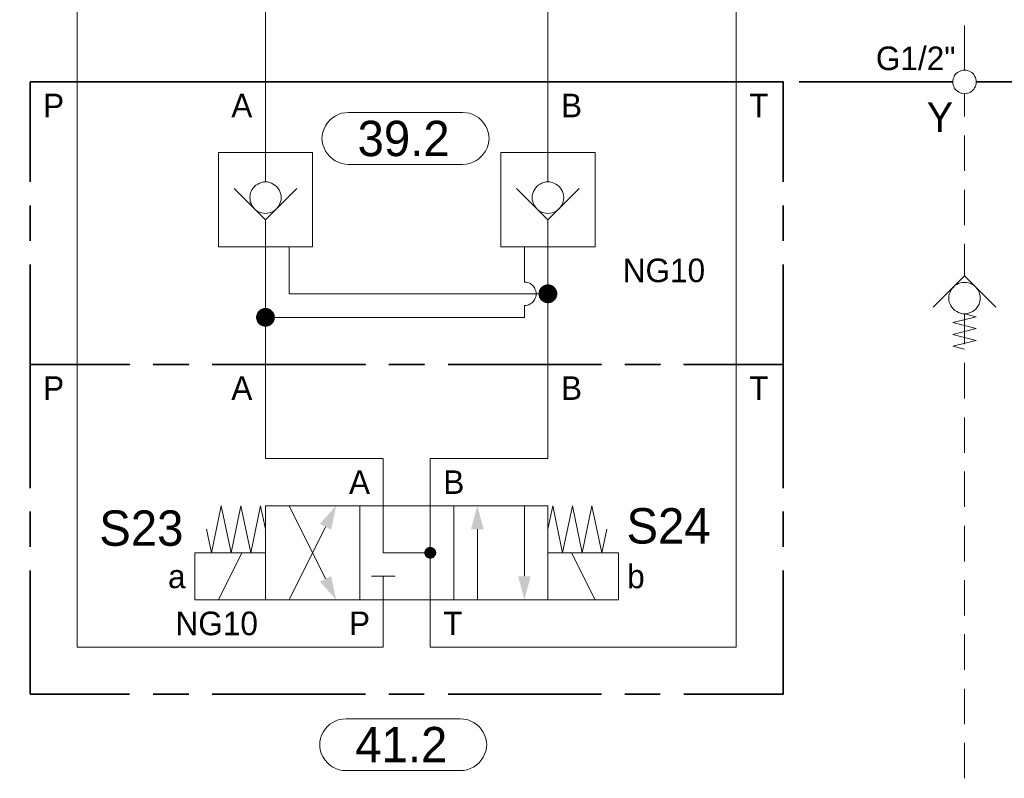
# Model space of a CAD drawing. Header units: millimetres. Extents: x 0 to 203, y 0 to 47.
# Tile 66 of 196: x 12.16 to 15.45, y 29.22 to 31.75. Entities that reach past the tile are written whole.
import ezdxf

# ---------------------------------------------------------------- set-up
doc = ezdxf.new("R2010")
doc.units = ezdxf.units.MM
for name, color, linetype in [('PDF_Geomertry', 7, 'Continuous'), ('PDF_Solid Fills', 7, 'Continuous'), ('PDF_Text', 7, 'Continuous')]:
    doc.layers.add(name, color=color, linetype=linetype)
doc.styles.add('PDF Arial', font='txt')

msp = doc.modelspace()

# ---------------------------------------------------------------- hatches: boundary and pattern name
at = {"layer": 'PDF_Solid Fills', "transparency": 33554559}
for points in [[(13.9243, 30.8346), (13.8932, 30.8388), (13.8946, 30.8424)], [(13.9243, 30.8346), (13.8932, 30.8346), (13.8932, 30.8388)], [(13.9243, 30.8346), (13.8946, 30.8424), (13.8951, 30.8465)], [(13.9243, 30.8346), (13.8951, 30.8465), (13.8974, 30.8499)], [(13.9243, 30.8346), (13.8974, 30.8499), (13.8993, 30.8535)], [(13.9243, 30.8346), (13.8993, 30.8535), (13.9021, 30.8568)], [(13.9243, 30.8346), (13.9021, 30.8568), (13.9057, 30.8596)], [(13.9243, 30.8346), (13.9057, 30.8596), (13.909, 30.8618)], [(13.9243, 30.8346), (13.909, 30.8618), (13.9126, 30.8632)], [(13.9243, 30.8346), (13.9126, 30.8632), (13.9168, 30.8646)], [(13.9243, 30.8346), (13.9168, 30.8646), (13.9201, 30.866)], [(13.9243, 30.8346), (13.9201, 30.866), (13.9243, 30.866)], [(13.9243, 30.8346), (13.9285, 30.866), (13.9326, 30.8646)], [(13.9243, 30.8346), (13.9243, 30.866), (13.9285, 30.866)], [(13.9243, 30.8346), (13.9326, 30.8646), (13.9368, 30.8632)], [(13.9243, 30.8346), (13.9368, 30.8632), (13.9404, 30.8618)], [(13.9243, 30.8346), (13.9404, 30.8618), (13.9438, 30.8596)], [(13.9243, 30.8346), (13.9438, 30.8596), (13.9465, 30.8568)], [(13.9243, 30.8346), (13.9465, 30.8568), (13.9493, 30.8535)], [(13.9243, 30.8346), (13.9493, 30.8535), (13.9515, 30.8499)], [(13.9243, 30.8346), (13.9515, 30.8499), (13.9535, 30.8465)], [(13.9243, 30.8346), (13.9535, 30.8465), (13.9549, 30.8424)], [(13.9243, 30.8346), (13.9549, 30.8424), (13.9557, 30.8388)], [(13.9243, 30.8346), (13.9557, 30.8388), (13.9562, 30.8346)], [(13.9243, 30.8346), (13.8932, 30.8304), (13.8932, 30.8346)], [(13.9243, 30.8346), (13.8946, 30.8263), (13.8932, 30.8304)], [(13.9243, 30.8346), (13.8951, 30.8221), (13.8946, 30.8263)], [(13.9243, 30.8346), (13.8974, 30.8188), (13.8951, 30.8221)], [(13.9243, 30.8346), (13.8993, 30.8151), (13.8974, 30.8188)], [(13.9243, 30.8346), (13.9021, 30.8124), (13.8993, 30.8151)], [(13.9243, 30.8346), (13.9057, 30.8096), (13.9021, 30.8124)], [(13.9243, 30.8346), (13.909, 30.8068), (13.9057, 30.8096)], [(13.9243, 30.8346), (13.9126, 30.8054), (13.909, 30.8068)], [(13.9243, 30.8346), (13.9168, 30.804), (13.9126, 30.8054)], [(13.9243, 30.8346), (13.9201, 30.8035), (13.9168, 30.804)], [(13.9243, 30.8346), (13.9243, 30.8026), (13.9201, 30.8035)], [(13.9243, 30.8346), (13.9285, 30.8035), (13.9243, 30.8026)], [(13.9243, 30.8346), (13.9326, 30.804), (13.9285, 30.8035)], [(13.9243, 30.8346), (13.9368, 30.8054), (13.9326, 30.804)], [(13.9243, 30.8346), (13.9404, 30.8068), (13.9368, 30.8054)], [(13.9243, 30.8346), (13.9438, 30.8096), (13.9404, 30.8068)], [(13.9243, 30.8346), (13.9465, 30.8124), (13.9438, 30.8096)], [(13.9243, 30.8346), (13.9493, 30.8151), (13.9465, 30.8124)], [(13.9243, 30.8346), (13.9515, 30.8188), (13.9493, 30.8151)], [(13.9243, 30.8346), (13.9535, 30.8221), (13.9515, 30.8188)], [(13.9243, 30.8346), (13.9549, 30.8263), (13.9535, 30.8221)], [(13.9243, 30.8346), (13.9557, 30.8304), (13.9549, 30.8263)], [(13.9243, 30.8346), (13.9562, 30.8346), (13.9557, 30.8304)], [(12.9812, 30.7554), (12.9529, 30.7679), (12.9543, 30.7715)], [(12.9812, 30.7554), (12.9543, 30.7715), (12.9562, 30.7749)], [(12.9812, 30.7554), (12.9562, 30.7749), (12.959, 30.7776)], [(12.9812, 30.7554), (12.959, 30.7776), (12.9626, 30.7804)], [(12.9812, 30.7554), (12.9626, 30.7804), (12.966, 30.7832)], [(12.9812, 30.7554), (12.966, 30.7832), (12.9696, 30.7846)], [(12.9812, 30.7554), (12.9696, 30.7846), (12.9737, 30.786)], [(12.9812, 30.7554), (12.9737, 30.786), (12.9771, 30.7868)], [(12.9812, 30.7554), (12.9771, 30.7868), (12.9812, 30.7874)], [(12.9812, 30.7554), (12.9812, 30.7874), (12.9854, 30.7868)], [(12.9812, 30.7554), (12.9854, 30.7868), (12.9896, 30.786)], [(12.9812, 30.7554), (12.9896, 30.786), (12.9937, 30.7846)], [(12.9812, 30.7554), (12.9937, 30.7846), (12.9974, 30.7832)], [(12.9812, 30.7554), (12.9974, 30.7832), (13.0007, 30.7804)], [(12.9812, 30.7554), (13.0007, 30.7804), (13.0035, 30.7776)], [(12.9812, 30.7554), (13.0035, 30.7776), (13.0063, 30.7749)], [(12.9812, 30.7554), (13.0063, 30.7749), (13.009, 30.7715)], [(12.9812, 30.7554), (13.009, 30.7715), (13.0104, 30.7679)], [(12.9812, 30.7554), (12.9501, 30.7596), (12.9515, 30.7638)], [(12.9812, 30.7554), (12.9501, 30.7554), (12.9501, 30.7596)], [(12.9812, 30.7554), (12.9501, 30.7521), (12.9501, 30.7554)], [(12.9812, 30.7554), (12.9515, 30.7479), (12.9501, 30.7521)], [(12.9812, 30.7554), (12.9515, 30.7638), (12.9529, 30.7679)], [(12.9812, 30.7554), (12.9529, 30.7437), (12.9515, 30.7479)], [(12.9812, 30.7554), (12.9543, 30.7401), (12.9529, 30.7437)], [(12.9812, 30.7554), (12.9562, 30.7368), (12.9543, 30.7401)], [(12.9812, 30.7554), (12.959, 30.7332), (12.9562, 30.7368)], [(12.9812, 30.7554), (12.9626, 30.7313), (12.959, 30.7332)], [(12.9812, 30.7554), (12.966, 30.7285), (12.9626, 30.7313)], [(12.9812, 30.7554), (12.9696, 30.7271), (12.966, 30.7285)], [(12.9812, 30.7554), (12.9737, 30.7257), (12.9696, 30.7271)], [(12.9812, 30.7554), (12.9771, 30.7249), (12.9737, 30.7257)], [(12.9812, 30.7554), (12.9812, 30.7243), (12.9771, 30.7249)], [(12.9812, 30.7554), (13.0104, 30.7679), (13.0118, 30.7638)], [(12.9812, 30.7554), (13.0118, 30.7638), (13.0126, 30.7596)], [(12.9812, 30.7554), (13.0126, 30.7596), (13.0132, 30.7554)], [(12.9812, 30.7554), (12.9854, 30.7249), (12.9812, 30.7243)], [(12.9812, 30.7554), (12.9896, 30.7257), (12.9854, 30.7249)], [(12.9812, 30.7554), (12.9937, 30.7271), (12.9896, 30.7257)], [(12.9812, 30.7554), (12.9974, 30.7285), (12.9937, 30.7271)], [(12.9812, 30.7554), (13.0007, 30.7313), (12.9974, 30.7285)], [(12.9812, 30.7554), (13.0035, 30.7332), (13.0007, 30.7313)], [(12.9812, 30.7554), (13.0063, 30.7368), (13.0035, 30.7332)], [(12.9812, 30.7554), (13.009, 30.7401), (13.0063, 30.7368)], [(12.9812, 30.7554), (13.0104, 30.7437), (13.009, 30.7401)], [(12.9812, 30.7554), (13.0118, 30.7479), (13.0104, 30.7437)], [(12.9812, 30.7554), (13.0126, 30.7521), (13.0118, 30.7479)], [(12.9812, 30.7554), (13.0132, 30.7554), (13.0126, 30.7521)], [(13.5312, 29.9701), (13.516, 29.9818), (13.5174, 29.984)], [(13.5312, 29.9701), (13.5174, 29.984), (13.5196, 29.9854)], [(13.5312, 29.9701), (13.5196, 29.9854), (13.5215, 29.9868)], [(13.5312, 29.9701), (13.5215, 29.9868), (13.5243, 29.9882)], [(13.5312, 29.9701), (13.5243, 29.9882), (13.5265, 29.9888)], [(13.5312, 29.9701), (13.5265, 29.9888), (13.5293, 29.9896)], [(13.5312, 29.9701), (13.5293, 29.9896), (13.5312, 29.9896)], [(13.5312, 29.9701), (13.534, 29.9896), (13.5368, 29.9888)], [(13.5312, 29.9701), (13.5312, 29.9896), (13.534, 29.9896)], [(13.5312, 29.9701), (13.5368, 29.9888), (13.539, 29.9882)], [(13.5312, 29.9701), (13.539, 29.9882), (13.5418, 29.9868)], [(13.5312, 29.9701), (13.5418, 29.9868), (13.5438, 29.9854)], [(13.5312, 29.9701), (13.5438, 29.9854), (13.5451, 29.984)], [(13.5312, 29.9701), (13.5451, 29.984), (13.5474, 29.9818)], [(13.5312, 29.9701), (13.5118, 29.9729), (13.5126, 29.9749)], [(13.5312, 29.9701), (13.5118, 29.9701), (13.5118, 29.9729)], [(13.5312, 29.9701), (13.5118, 29.9674), (13.5118, 29.9701)], [(13.5312, 29.9701), (13.5126, 29.9651), (13.5118, 29.9674)], [(13.5312, 29.9701), (13.5126, 29.9749), (13.5132, 29.9776)], [(13.5312, 29.9701), (13.5132, 29.9624), (13.5126, 29.9651)], [(13.5312, 29.9701), (13.5132, 29.9776), (13.5146, 29.9799)], [(13.5312, 29.9701), (13.5146, 29.9604), (13.5132, 29.9624)], [(13.5312, 29.9701), (13.5146, 29.9799), (13.516, 29.9818)], [(13.5312, 29.9701), (13.516, 29.9582), (13.5146, 29.9604)], [(13.5312, 29.9701), (13.5174, 29.9563), (13.516, 29.9582)], [(13.5312, 29.9701), (13.5196, 29.954), (13.5174, 29.9563)], [(13.5312, 29.9701), (13.5215, 29.9526), (13.5196, 29.954)], [(13.5312, 29.9701), (13.5243, 29.9521), (13.5215, 29.9526)], [(13.5312, 29.9701), (13.5265, 29.9513), (13.5243, 29.9521)], [(13.5312, 29.9701), (13.5293, 29.9507), (13.5265, 29.9513)], [(13.5312, 29.9701), (13.5312, 29.9507), (13.5293, 29.9507)], [(13.5312, 29.9701), (13.5474, 29.9818), (13.5487, 29.9799)], [(13.5312, 29.9701), (13.5487, 29.9799), (13.5501, 29.9776)], [(13.5312, 29.9701), (13.5501, 29.9776), (13.5507, 29.9749)], [(13.5312, 29.9701), (13.5507, 29.9749), (13.5515, 29.9729)], [(13.5312, 29.9701), (13.5515, 29.9729), (13.5515, 29.9701)], [(13.5312, 29.9701), (13.534, 29.9507), (13.5312, 29.9507)], [(13.5312, 29.9701), (13.5368, 29.9513), (13.534, 29.9507)], [(13.5312, 29.9701), (13.539, 29.9521), (13.5368, 29.9513)], [(13.5312, 29.9701), (13.5418, 29.9526), (13.539, 29.9521)], [(13.5312, 29.9701), (13.5438, 29.954), (13.5418, 29.9526)], [(13.5312, 29.9701), (13.5451, 29.9563), (13.5438, 29.954)], [(13.5312, 29.9701), (13.5474, 29.9582), (13.5451, 29.9563)], [(13.5312, 29.9701), (13.5487, 29.9604), (13.5474, 29.9582)], [(13.5312, 29.9701), (13.5501, 29.9624), (13.5487, 29.9604)], [(13.5312, 29.9701), (13.5507, 29.9651), (13.5501, 29.9624)], [(13.5312, 29.9701), (13.5515, 29.9674), (13.5507, 29.9651)], [(13.5312, 29.9701), (13.5515, 29.9701), (13.5515, 29.9674)]]:
    msp.add_hatch(color=256, dxfattribs=at).paths.add_polyline_path(points)

# ---------------------------------------------------------------- linework, layer by layer
at = {"layer": 'PDF_Geomertry', "lineweight": 15}
for points in [[(5.1585, 32.5513), (5.1585, 31.9818), (8.9932, 31.9818), (12.3529, 31.9818), (12.3529, 31.5415), (12.3529, 30.5985), (12.3529, 29.6554), (13.3743, 29.6554), (13.3743, 29.8132), (13.3743, 29.8915)], [(12.9812, 31.9424), (12.9812, 31.5415), (12.9812, 31.3063), (12.9812, 31.2076)], [(12.9812, 31.0813), (12.9812, 31.0507), (12.9812, 30.9915), (12.9812, 30.7554), (12.9812, 30.5985), (12.9812, 30.2846), (13.3743, 30.2846), (13.3743, 30.1271), (13.3743, 29.9701), (13.5312, 29.9701), (13.5312, 29.8132), (13.5312, 29.6554), (14.5535, 29.6554), (14.5535, 30.5985), (14.5535, 31.5415), (14.5535, 31.9424)], [(13.9243, 31.2076), (13.9243, 31.3063), (13.9243, 31.5415), (13.9243, 31.9424)], [(15.3154, 31.5813), (15.3154, 31.7304)], [(15.3154, 31.5021), (15.3154, 31.4263)], [(15.3154, 31.3632), (15.3154, 31.2451)], [(13.0863, 31.186), (12.9812, 31.0813), (12.8765, 31.186)], [(14.0293, 31.186), (13.9243, 31.0813), (13.8196, 31.186)], [(15.3154, 31.1818), (15.3154, 31.0637)], [(13.5312, 29.9701), (13.5312, 30.1271), (13.5312, 30.2846), (13.9243, 30.2846), (13.9243, 30.5985), (13.9243, 30.8346), (13.9243, 30.9915), (13.9243, 31.0507), (13.9243, 31.0813)], [(15.3154, 30.8943), (15.3154, 30.9249), (15.3154, 31.0013)], [(13.9243, 30.8346), (13.0604, 30.8346), (13.0604, 30.9915)], [(13.846, 30.8735), (13.846, 30.9915)], [(12.9812, 30.7554), (13.846, 30.7554), (13.846, 30.7951), (13.8515, 30.7957), (13.8562, 30.7965), (13.8612, 30.7979), (13.8654, 30.8007), (13.8701, 30.8035), (13.8737, 30.8068), (13.8771, 30.8104), (13.8799, 30.8146), (13.8821, 30.8193), (13.884, 30.8243), (13.8849, 30.829), (13.8854, 30.8346), (13.8849, 30.8396), (13.884, 30.8443), (13.8821, 30.8493), (13.8799, 30.854), (13.8771, 30.8582), (13.8737, 30.8624), (13.8701, 30.866), (13.8654, 30.8687), (13.8612, 30.8707), (13.8562, 30.8721), (13.8515, 30.8735), (13.846, 30.8735), (13.8515, 30.8735), (13.8562, 30.8721), (13.8612, 30.8707), (13.8654, 30.8687), (13.8701, 30.866), (13.8737, 30.8624), (13.8771, 30.8582), (13.8799, 30.854), (13.8821, 30.8493), (13.884, 30.8443), (13.8849, 30.8396), (13.8854, 30.8346), (13.8849, 30.829), (13.884, 30.8243), (13.8821, 30.8193), (13.8799, 30.8146), (13.8771, 30.8104), (13.8737, 30.8068), (13.8701, 30.8035), (13.8654, 30.8007), (13.8612, 30.7979), (13.8562, 30.7965), (13.8515, 30.7957), (13.846, 30.7951)], [(15.2104, 30.7896), (15.3154, 30.8943), (15.4201, 30.7896)], [(15.3154, 30.666), (15.3154, 30.7674), (15.3549, 30.7576), (15.2765, 30.7382), (15.3549, 30.7187), (15.2765, 30.6985), (15.3549, 30.679), (15.2765, 30.6596), (15.3154, 30.6499)], [(15.3154, 30.6035), (15.3154, 30.4854)], [(15.3154, 30.4221), (15.3154, 30.304)], [(15.3154, 30.241), (15.3154, 30.1229)], [(12.9812, 30.0485), (12.9654, 30.1271), (12.9326, 29.9701), (12.8993, 30.1271), (12.8668, 29.9701), (12.834, 30.1271), (12.8015, 29.9701), (12.7849, 30.0485)], [(13.0604, 30.1271), (13.1821, 29.8832)], [(13.846, 30.1271), (13.846, 29.8915)], [(13.9243, 30.0485), (13.941, 30.1271), (13.9737, 29.9701), (14.0063, 30.1271), (14.039, 29.9701), (14.0715, 30.1271), (14.1049, 29.9701), (14.121, 30.0485)], [(13.0604, 29.8132), (13.1821, 30.0568)], [(13.689, 29.8132), (13.689, 30.0485)], [(15.3154, 30.0596), (15.3154, 29.9415)], [(12.8243, 29.8132), (12.9029, 29.9701)], [(14.0821, 29.8132), (14.0029, 29.9701)], [(13.3354, 29.8915), (13.414, 29.8915)], [(15.3154, 29.879), (15.3154, 29.7604)], [(15.3154, 29.6979), (15.3154, 29.5799)], [(15.3154, 29.5165), (15.3154, 29.3985)], [(15.3154, 29.3354), (15.3154, 29.2174)]]:
    msp.add_lwpolyline(points, dxfattribs=at)
for points in [[(15.3549, 31.5415), (15.3543, 31.5465), (15.3535, 31.5521), (15.3521, 31.5568), (15.3493, 31.561), (15.3465, 31.566), (15.3432, 31.5693), (15.3396, 31.5729), (15.3354, 31.5757), (15.3307, 31.5776), (15.3257, 31.5799), (15.321, 31.5804), (15.3154, 31.5813), (15.3104, 31.5804), (15.3057, 31.5799), (15.3007, 31.5776), (15.296, 31.5757), (15.2918, 31.5729), (15.2876, 31.5693), (15.284, 31.566), (15.2812, 31.561), (15.2793, 31.5568), (15.2779, 31.5521), (15.2765, 31.5465), (15.2765, 31.5415), (15.2765, 31.5368), (15.2779, 31.5313), (15.2793, 31.5263), (15.2812, 31.5221), (15.284, 31.5179), (15.2876, 31.5138), (15.2918, 31.5104), (15.296, 31.5076), (15.3007, 31.5054), (15.3057, 31.5035), (15.3104, 31.5026), (15.3154, 31.5021), (15.321, 31.5026), (15.3257, 31.5035), (15.3307, 31.5054), (15.3354, 31.5076), (15.3396, 31.5104), (15.3432, 31.5138), (15.3465, 31.5179), (15.3493, 31.5221), (15.3521, 31.5263), (15.3535, 31.5313), (15.3543, 31.5368), (15.3549, 31.5415)], [(13.6396, 31.4396), (13.6515, 31.4387), (13.6626, 31.4368), (13.6737, 31.4326), (13.684, 31.4276), (13.6938, 31.4215), (13.7021, 31.4138), (13.7099, 31.4049), (13.716, 31.3951), (13.7215, 31.3846), (13.7251, 31.3743), (13.7271, 31.3624), (13.7279, 31.3513), (13.7279, 31.3549), (13.7271, 31.3437), (13.7251, 31.3318), (13.7215, 31.3215), (13.716, 31.311), (13.7099, 31.3013), (13.7021, 31.2924), (13.6938, 31.2846), (13.684, 31.2785), (13.6737, 31.2735), (13.6626, 31.2693), (13.6515, 31.2674), (13.6396, 31.2665), (13.2585, 31.2665), (13.2474, 31.2674), (13.2354, 31.2693), (13.2251, 31.2735), (13.2146, 31.2785), (13.2049, 31.2846), (13.196, 31.2924), (13.1882, 31.3013), (13.1821, 31.311), (13.1771, 31.3215), (13.1729, 31.3318), (13.171, 31.3437), (13.1701, 31.3549), (13.1701, 31.3513), (13.171, 31.3624), (13.1729, 31.3743), (13.1771, 31.3846), (13.1821, 31.3951), (13.1882, 31.4049), (13.196, 31.4138), (13.2049, 31.4215), (13.2146, 31.4276), (13.2251, 31.4326), (13.2354, 31.4368), (13.2474, 31.4387), (13.2585, 31.4396), (13.6396, 31.4396)], [(13.139, 30.9915), (12.8243, 30.9915), (12.8243, 31.3063), (13.139, 31.3063), (13.139, 30.9915)], [(14.0821, 30.9915), (13.7674, 30.9915), (13.7674, 31.3063), (14.0821, 31.3063), (14.0821, 30.9915)], [(13.034, 31.1554), (13.0335, 31.1624), (13.0321, 31.1688), (13.0299, 31.1757), (13.0271, 31.1813), (13.0229, 31.1874), (13.0188, 31.1924), (13.0132, 31.1971), (13.0076, 31.2007), (13.0015, 31.2035), (12.9951, 31.2063), (12.9882, 31.2076), (12.9812, 31.2076), (12.9751, 31.2076), (12.9682, 31.2063), (12.9613, 31.2035), (12.9557, 31.2007), (12.9493, 31.1971), (12.9446, 31.1924), (12.9404, 31.1874), (12.9363, 31.1813), (12.9335, 31.1757), (12.9307, 31.1688), (12.9299, 31.1624), (12.9293, 31.1554), (12.9299, 31.1485), (12.9307, 31.1415), (12.9335, 31.1354), (12.9363, 31.129), (12.9404, 31.1235), (12.9446, 31.1179), (12.9493, 31.1138), (12.9557, 31.1096), (12.9613, 31.1068), (12.9682, 31.1049), (12.9751, 31.1035), (12.9812, 31.1026), (12.9882, 31.1035), (12.9951, 31.1049), (13.0015, 31.1068), (13.0076, 31.1096), (13.0132, 31.1138), (13.0188, 31.1179), (13.0229, 31.1235), (13.0271, 31.129), (13.0299, 31.1354), (13.0321, 31.1415), (13.0335, 31.1485), (13.034, 31.1554)], [(13.9771, 31.1554), (13.9765, 31.1624), (13.9751, 31.1688), (13.9729, 31.1757), (13.9701, 31.1813), (13.966, 31.1874), (13.9618, 31.1924), (13.9562, 31.1971), (13.9507, 31.2007), (13.9446, 31.2035), (13.9382, 31.2063), (13.9312, 31.2076), (13.9243, 31.2076), (13.9174, 31.2076), (13.9112, 31.2063), (13.9043, 31.2035), (13.8987, 31.2007), (13.8924, 31.1971), (13.8876, 31.1924), (13.8826, 31.1874), (13.8793, 31.1813), (13.8765, 31.1757), (13.8737, 31.1688), (13.8724, 31.1624), (13.8724, 31.1554), (13.8724, 31.1485), (13.8737, 31.1415), (13.8765, 31.1354), (13.8793, 31.129), (13.8826, 31.1235), (13.8876, 31.1179), (13.8924, 31.1138), (13.8987, 31.1096), (13.9043, 31.1068), (13.9112, 31.1049), (13.9174, 31.1035), (13.9243, 31.1026), (13.9312, 31.1035), (13.9382, 31.1049), (13.9446, 31.1068), (13.9507, 31.1096), (13.9562, 31.1138), (13.9618, 31.1179), (13.966, 31.1235), (13.9701, 31.129), (13.9729, 31.1354), (13.9751, 31.1415), (13.9765, 31.1485), (13.9771, 31.1554)], [(15.3682, 30.8201), (15.3674, 30.8271), (15.366, 30.8332), (15.364, 30.8401), (15.3613, 30.8465), (15.3571, 30.8521), (15.3529, 30.8568), (15.3474, 30.8618), (15.3418, 30.8651), (15.3354, 30.8687), (15.3293, 30.8707), (15.3224, 30.8721), (15.3154, 30.8721), (15.3085, 30.8721), (15.3021, 30.8707), (15.2951, 30.8687), (15.2896, 30.8651), (15.2835, 30.8618), (15.2785, 30.8568), (15.2738, 30.8521), (15.2701, 30.8465), (15.2674, 30.8401), (15.2646, 30.8332), (15.2632, 30.8271), (15.2632, 30.8201), (15.2632, 30.8132), (15.2646, 30.8063), (15.2674, 30.7999), (15.2701, 30.7938), (15.2738, 30.7882), (15.2785, 30.7832), (15.2835, 30.7785), (15.2896, 30.7749), (15.2951, 30.7715), (15.3021, 30.7693), (15.3085, 30.7679), (15.3154, 30.7674), (15.3224, 30.7679), (15.3293, 30.7693), (15.3354, 30.7715), (15.3418, 30.7749), (15.3474, 30.7785), (15.3529, 30.7832), (15.3571, 30.7882), (15.3613, 30.7938), (15.364, 30.7999), (15.366, 30.8063), (15.3674, 30.8132), (15.3682, 30.8201)], [(12.9812, 29.8132), (13.296, 29.8132), (13.296, 30.1271), (12.9812, 30.1271), (12.9812, 29.8132)], [(13.296, 30.1271), (13.6104, 30.1271), (13.6104, 29.8132), (13.296, 29.8132), (13.296, 30.1271)], [(13.6104, 29.8132), (13.9243, 29.8132), (13.9243, 30.1271), (13.6104, 30.1271), (13.6104, 29.8132)], [(12.746, 29.8132), (12.9812, 29.8132), (12.9812, 29.9701), (12.746, 29.9701), (12.746, 29.8132)], [(13.9243, 29.8132), (14.1604, 29.8132), (14.1604, 29.9701), (13.9243, 29.9701), (13.9243, 29.8132)], [(13.6321, 29.416), (13.6432, 29.4151), (13.6549, 29.4132), (13.6654, 29.409), (13.6757, 29.404), (13.6854, 29.3979), (13.6946, 29.3901), (13.7021, 29.3813), (13.7085, 29.3715), (13.7132, 29.361), (13.7174, 29.3507), (13.7196, 29.3388), (13.7201, 29.3276), (13.7201, 29.3313), (13.7196, 29.3201), (13.7174, 29.3082), (13.7132, 29.2979), (13.7085, 29.2874), (13.7021, 29.2776), (13.6946, 29.2687), (13.6854, 29.261), (13.6757, 29.2549), (13.6654, 29.2499), (13.6549, 29.2457), (13.6432, 29.2437), (13.6321, 29.2429), (13.2507, 29.2429), (13.239, 29.2437), (13.2279, 29.2457), (13.2168, 29.2499), (13.2062, 29.2549), (13.1965, 29.261), (13.1882, 29.2687), (13.1807, 29.2776), (13.1743, 29.2874), (13.1688, 29.2979), (13.1654, 29.3082), (13.1632, 29.3201), (13.1626, 29.3313), (13.1626, 29.3276), (13.1632, 29.3388), (13.1654, 29.3507), (13.1688, 29.361), (13.1743, 29.3715), (13.1807, 29.3813), (13.1882, 29.3901), (13.1965, 29.3979), (13.2062, 29.404), (13.2168, 29.409), (13.2279, 29.4132), (13.239, 29.4151), (13.2507, 29.416), (13.6321, 29.416)]]:
    msp.add_lwpolyline(points, close=True, dxfattribs=at)
at = {"layer": 'PDF_Geomertry', "lineweight": 35}
for points in [[(12.196, 31.2082), (12.196, 31.5415), (12.5279, 31.5415)], [(12.2043, 31.5415), (12.3224, 31.5415)], [(12.4007, 31.5415), (12.9126, 31.5415)], [(12.6062, 31.5415), (12.7251, 31.5415)], [(12.8035, 31.5415), (13.3154, 31.5415)], [(12.9918, 31.5415), (13.1099, 31.5415)], [(13.1882, 31.5415), (13.7001, 31.5415)], [(13.3938, 31.5415), (13.5118, 31.5415)], [(13.591, 31.5415), (14.1029, 31.5415)], [(13.7793, 31.5415), (13.8974, 31.5415)], [(13.9757, 31.5415), (14.4876, 31.5415)], [(14.1812, 31.5415), (14.2993, 31.5415)], [(14.3785, 31.5415), (14.7104, 31.5415), (14.7104, 31.2082)], [(14.566, 31.5415), (14.684, 31.5415)], [(14.7632, 31.5415), (15.2765, 31.5415)], [(15.3549, 31.5415), (15.9835, 31.5415)], [(12.196, 31.011), (12.196, 31.129)], [(14.7104, 31.129), (14.7104, 31.011)], [(12.196, 30.9326), (12.196, 30.5985), (12.5279, 30.5985), (12.196, 30.5985), (12.196, 30.186)], [(14.7104, 30.9326), (14.7104, 30.5985), (14.3785, 30.5985), (14.7104, 30.5985), (14.7104, 30.186)], [(12.196, 30.1076), (12.196, 29.9896)], [(14.7104, 29.9896), (14.7104, 30.1076)], [(12.196, 29.911), (12.196, 29.4985), (12.5279, 29.4985)], [(14.3785, 29.4985), (14.7104, 29.4985), (14.7104, 29.911)], [(12.6062, 29.4985), (12.7251, 29.4985)], [(12.8035, 29.4985), (13.3154, 29.4985)], [(13.3938, 29.4985), (13.5118, 29.4985)], [(13.591, 29.4985), (14.1029, 29.4985)], [(14.1812, 29.4985), (14.2993, 29.4985)]]:
    msp.add_lwpolyline(points, dxfattribs=at)
at = {"layer": 'PDF_Geomertry', "lineweight": 0}
for points in [[(13.909, 30.8346), (13.909, 30.8326), (13.909, 30.8304), (13.9099, 30.8285), (13.9112, 30.8263), (13.9118, 30.8249), (13.9132, 30.8235), (13.9154, 30.8221), (13.9168, 30.8207), (13.9188, 30.8201), (13.9201, 30.8193), (13.9224, 30.8188), (13.9243, 30.8188), (13.9265, 30.8188), (13.9285, 30.8193), (13.9307, 30.8201), (13.9326, 30.8207), (13.934, 30.8221), (13.9354, 30.8235), (13.9368, 30.8249), (13.9382, 30.8263), (13.939, 30.8285), (13.9396, 30.8304), (13.9404, 30.8326), (13.9404, 30.8346), (13.9404, 30.8368), (13.9396, 30.8382), (13.939, 30.8401), (13.9382, 30.8424), (13.9368, 30.8437), (13.9354, 30.8457), (13.934, 30.8471), (13.9326, 30.8479), (13.9307, 30.8493), (13.9285, 30.8493), (13.9265, 30.8499), (13.9243, 30.8499), (13.9224, 30.8499), (13.9201, 30.8493), (13.9188, 30.8493), (13.9168, 30.8479), (13.9154, 30.8471), (13.9132, 30.8457), (13.9118, 30.8437), (13.9112, 30.8424), (13.9099, 30.8401), (13.909, 30.8382), (13.909, 30.8368), (13.909, 30.8346)], [(12.966, 30.7554), (12.966, 30.754), (12.9668, 30.7521), (12.9668, 30.7499), (12.9682, 30.7479), (12.9687, 30.7465), (12.9701, 30.7443), (12.9724, 30.7437), (12.9737, 30.7424), (12.9757, 30.7415), (12.9779, 30.741), (12.9793, 30.7401), (12.9812, 30.7401), (12.9835, 30.7401), (12.9854, 30.741), (12.9876, 30.7415), (12.9896, 30.7424), (12.991, 30.7437), (12.9924, 30.7443), (12.9937, 30.7465), (12.9951, 30.7479), (12.996, 30.7499), (12.9965, 30.7521), (12.9974, 30.754), (12.9974, 30.7554), (12.9974, 30.7576), (12.9965, 30.7596), (12.996, 30.7618), (12.9951, 30.7638), (12.9937, 30.7651), (12.9924, 30.7665), (12.991, 30.7679), (12.9896, 30.7693), (12.9876, 30.7701), (12.9854, 30.7707), (12.9835, 30.7715), (12.9812, 30.7715), (12.9793, 30.7715), (12.9779, 30.7707), (12.9757, 30.7701), (12.9737, 30.7693), (12.9724, 30.7679), (12.9701, 30.7665), (12.9687, 30.7651), (12.9682, 30.7638), (12.9668, 30.7618), (12.9668, 30.7596), (12.966, 30.7576), (12.966, 30.7554)], [(13.5215, 29.9701), (13.5215, 29.9687), (13.5224, 29.9674), (13.5224, 29.966), (13.5229, 29.9651), (13.5237, 29.9638), (13.5243, 29.9632), (13.5257, 29.9624), (13.5265, 29.9618), (13.5279, 29.961), (13.5293, 29.9604), (13.5307, 29.9604), (13.5312, 29.9604), (13.5326, 29.9604), (13.534, 29.9604), (13.5354, 29.961), (13.5368, 29.9618), (13.5376, 29.9624), (13.5382, 29.9632), (13.5396, 29.9638), (13.5404, 29.9651), (13.541, 29.966), (13.541, 29.9674), (13.5418, 29.9687), (13.5418, 29.9701), (13.5418, 29.9715), (13.541, 29.9729), (13.541, 29.9735), (13.5404, 29.9749), (13.5396, 29.9757), (13.5382, 29.9771), (13.5376, 29.9776), (13.5368, 29.9785), (13.5354, 29.979), (13.534, 29.9799), (13.5326, 29.9799), (13.5312, 29.9799), (13.5307, 29.9799), (13.5293, 29.9799), (13.5279, 29.979), (13.5265, 29.9785), (13.5257, 29.9776), (13.5243, 29.9771), (13.5237, 29.9757), (13.5229, 29.9749), (13.5224, 29.9735), (13.5224, 29.9729), (13.5215, 29.9715), (13.5215, 29.9701)]]:
    msp.add_lwpolyline(points, close=True, dxfattribs=at)
at = {"layer": 'PDF_Geomertry', "lineweight": 35}
for points in [[(12.6062, 30.5985), (12.7251, 30.5985)], [(12.8035, 30.5985), (13.3154, 30.5985)], [(13.3938, 30.5985), (13.5118, 30.5985)], [(13.591, 30.5985), (14.1029, 30.5985)], [(14.1812, 30.5985), (14.2993, 30.5985)]]:
    msp.add_lwpolyline(points, close=True, dxfattribs=at)
at = {"layer": 'PDF_Solid Fills', "transparency": 33554559}
for points in [[(13.1632, 30.0665), (13.2007, 30.0471), (13.1632, 30.0665), (13.2174, 30.1271)], [(13.6674, 30.0485), (13.7099, 30.0485), (13.6674, 30.0485), (13.689, 30.1271)], [(13.2007, 29.8924), (13.1632, 29.8735), (13.2007, 29.8924), (13.2174, 29.8132)], [(13.8668, 29.8915), (13.8251, 29.8915), (13.8668, 29.8915), (13.846, 29.8132)]]:
    msp.add_solid(points, dxfattribs=at)

# ---------------------------------------------------------------- texts
at = {"layer": 'PDF_Text', "attachment_point": 7, "style": 'PDF Arial'}
for s, insert, char_height in [('G1/2"', (15.0196, 31.5799), 0.07874), ('P', (12.239, 31.4235), 0.0787), ('A', (12.8674, 31.4235), 0.0787), ('B', (13.9682, 31.4235), 0.0787), ('T', (14.5965, 31.4235), 0.0787), ('Y', (15.1896, 31.3749), 0.0984), ('39.2', (13.289, 31.2922), 0.11811), ('NG10', (14.1743, 30.8721), 0.07874), ('P', (12.239, 30.4804), 0.0787), ('A', (12.8674, 30.4804), 0.0787), ('B', (13.9682, 30.4804), 0.0787), ('T', (14.5965, 30.4804), 0.0787), ('A', (13.2604, 30.1665), 0.0787), ('B', (13.5751, 30.1665), 0.0787), ('S23', (12.4265, 29.9917), 0.11811), ('S24', (14.1868, 29.9992), 0.11811), ('b', (14.189, 29.8508), 0.0787), ('a', (12.6562, 29.8508), 0.0787), ('NG10', (12.6812, 29.6938), 0.07874), ('P', (13.2604, 29.6951), 0.0787), ('T', (13.5751, 29.6951), 0.0787), ('41.2', (13.2812, 29.2707), 0.11811)]:
    msp.add_mtext(s, dxfattribs=dict(at, insert=insert, char_height=char_height))

doc.saveas('drawing.dxf')
